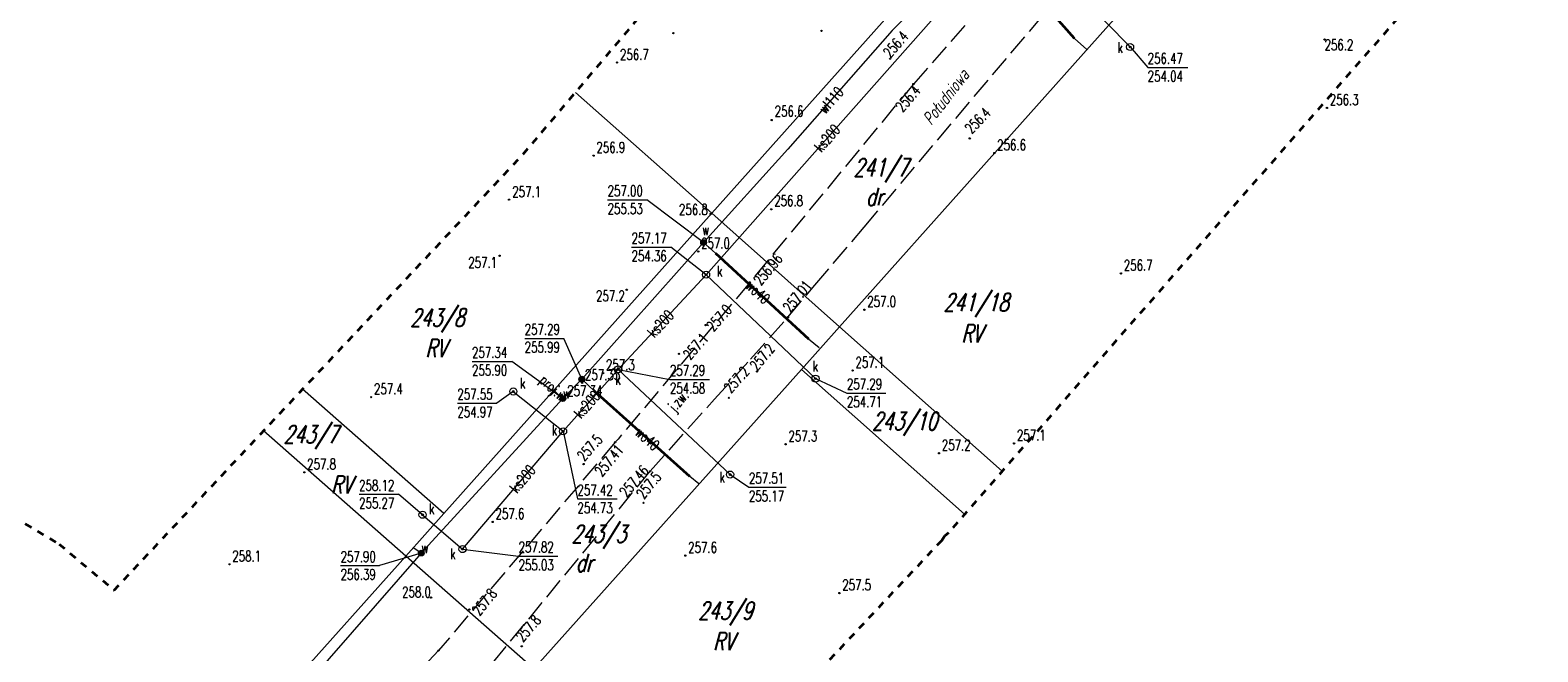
# Model space of a CAD drawing. Header units: metres. Extents: x 7443272 to 7443636, y 5636784 to 5637178.
# Tile 7 of 17: x 7443453 to 7443558, y 5636853 to 5636897. Entities that reach past the tile are written whole.
import ezdxf
from ezdxf.enums import TextEntityAlignment as Align

# ---------------------------------------------------------------- set-up
doc = ezdxf.new("R2010")
doc.units = ezdxf.units.M
doc.header["$MEASUREMENT"] = 0
for name, pattern in [('1', [0]), ('1_OTKJ', [2, 1.5, -0.5]), ('1_SUKP', [0]), ('1_SULO', [0]), ('1_SUPP_P', [2, 1.5, -0.5]), ('1_SUWP', [0]), ('2_OTKJ', [2, 1.5, -0.5]), ('2_SUKP', [0]), ('2_SULO', [0]), ('2_SUPP_P', [2, 1.5, -0.5]), ('2_SUWP', [0]), ('3', [1, 0.5, -0.5])]:
    doc.linetypes.add(name, pattern=pattern)
doc.layers.get('0').update_dxf_attribs({"color": 250, "linetype": 'CONTINUOUS', "lineweight": 100})
for name, color, linetype, lineweight, true_color in [('EADOD_T_0', 7, 'CONTINUOUS', 18, 0x7d7d7d), ('OTK_E_T_0', 7, 'CONTINUOUS', 0, 0x7d7d7d), ('OTK_L_0', 7, '1_OTKJ', 18, 0x7d7d7d), ('OTR_T_0', 7, 'CONTINUOUS', 18, 0x7d7d7d), ('OTR_T_1', 7, 'CONTINUOUS', 18, 0x7d7d7d), ('SUL_L_1', 7, '2_SULO', 35, 0x7d7d7d)]:
    doc.layers.add(name, color=color, linetype=linetype, lineweight=lineweight, true_color=true_color)
for name, color, linetype, lineweight in [('EUZOU_T_0', 96, 'CONTINUOUS', 25), ('GRANICE_EWID_L_0', 3, '1', 18), ('NUMERY_DZIALEK_T_0', 3, 'CONTINUOUS', 25), ('P_SUWP_E_T_0', 5, 'CONTINUOUS', 0), ('P_SUWP_L_0', 5, '2_SUPP_P', 18), ('SUK_E_T_4', 34, 'CONTINUOUS', 0), ('SUK_T_3', 34, 'CONTINUOUS', 18), ('SUKP_E_T_0', 34, 'CONTINUOUS', 0), ('SUKP_L_0', 34, '2_SUKP', 18), ('SUKR_T_0', 34, 'CONTINUOUS', 18), ('SUW_E_T_2', 5, 'CONTINUOUS', 0), ('SUW_T_5', 5, 'CONTINUOUS', 18), ('SUWP_E_T_0', 5, 'CONTINUOUS', 0), ('SUWP_L_0', 5, '2_SUWP', 18), ('SUWR_T_0', 5, 'CONTINUOUS', 18), ('ZAKRES_L_2', 1, '3', 35)]:
    doc.layers.add(name, color=color, linetype=linetype, lineweight=lineweight)
doc.styles.get("Standard").update_dxf_attribs({"font": 'Simplex.SHX', "width": 0.75})

# ---------------------------------------------------------------- blocks, each defined once
blk = doc.blocks.new('1_SUKS')
at = {"linetype": 'Continuous'}
blk.add_circle((0, 0), 0.25, dxfattribs=at)
blk = doc.blocks.new('1_SUPS')
at = {"linetype": 'Continuous'}
blk.add_circle((0, 0), 0.0625, dxfattribs=at)
blk = doc.blocks.new('1_SUWW')
at = {"linetype": 'Continuous'}
for radius in [0.2, 0.175, 0.15, 0.125, 0.1, 0.075, 0.05, 0.025, 0.00715]:
    blk.add_circle((0, 0), radius, dxfattribs=at)
blk = doc.blocks.new('2_OTRN')
at = {"linetype": 'Continuous'}
blk.add_circle((0, 0), 0.045, dxfattribs=at)
blk = doc.blocks.new('2_OTRS')
at = {"linetype": 'Continuous'}
blk.add_circle((0, 0), 0.045, dxfattribs=at)

msp = doc.modelspace()

# ---------------------------------------------------------------- linework, layer by layer
at = {"layer": 'GRANICE_EWID_L_0', "linetype": '1'}
for p, q in [((7443537.2, 5636925.06), (7443500.42, 5636883.9)), ((7443546.2, 5636917.12), (7443509.39, 5636875.93)), ((7443500.42, 5636883.9), (7443490.85, 5636892.39)), ((7443500.42, 5636883.9), (7443481.58, 5636862.81)), ((7443509.39, 5636875.93), (7443500.42, 5636883.9)), ((7443509.39, 5636875.93), (7443506.73, 5636872.94)), ((7443520.83, 5636865.78), (7443509.39, 5636875.93)), ((7443487.92, 5636851.91), (7443506.73, 5636872.94)), ((7443506.73, 5636872.94), (7443518.19, 5636862.77)), ((7443481.58, 5636862.81), (7443471.66, 5636871.54)), ((7443478.91, 5636859.83), (7443468.92, 5636868.62)), ((7443478.91, 5636859.83), (7443481.58, 5636862.81)), ((7443478.91, 5636859.83), (7443459.41, 5636838.02)), ((7443487.92, 5636851.91), (7443478.91, 5636859.83))]:
    msp.add_line(p, q, dxfattribs=at)
at = {"layer": 'OTK_L_0', "linetype": '2_OTKJ'}
for p, q in [((7443511.12, 5636882.93), (7443525.39, 5636899.81)), ((7443519.54, 5636898.6), (7443514.59, 5636892.98)), ((7443514.59, 5636892.98), (7443503.09, 5636879.05)), ((7443507.67, 5636878.85), (7443511.12, 5636882.93)), ((7443503.09, 5636879.05), (7443493.83, 5636868.04)), ((7443505.77, 5636876.6), (7443507.67, 5636878.85)), ((7443503.14, 5636873.66), (7443505.77, 5636876.6)), ((7443500.61, 5636870.84), (7443503.14, 5636873.66)), ((7443496.08, 5636865.78), (7443500.61, 5636870.84)), ((7443493.63, 5636867.82), (7443481.21, 5636853.19)), ((7443493.83, 5636868.04), (7443493.63, 5636867.82)), ((7443483.74, 5636850.77), (7443496.08, 5636865.78)), ((7443481.21, 5636853.19), (7443466.58, 5636837.64))]:
    msp.add_line(p, q, dxfattribs=at)
at = {"layer": 'P_SUWP_L_0', "linetype": '1_SUPP_P'}
msp.add_line((7443489.98, 5636870.84), (7443489.19, 5636871.57), dxfattribs=at)
at = {"layer": 'SUKP_L_0', "linetype": '1_SUKP'}
for p, q in [((7443500.02, 5636879.59), (7443521.66, 5636903.99)), ((7443521.66, 5636903.99), (7443529.82, 5636895.58)), ((7443493.84, 5636872.94), (7443500.02, 5636879.59)), ((7443507.71, 5636872.29), (7443500.02, 5636879.59)), ((7443489.97, 5636868.59), (7443493.84, 5636872.94)), ((7443501.71, 5636865.55), (7443493.84, 5636872.94)), ((7443486.47, 5636871.39), (7443489.97, 5636868.59)), ((7443482.9, 5636860.32), (7443489.97, 5636868.59)), ((7443480.09, 5636862.73), (7443482.9, 5636860.32))]:
    msp.add_line(p, q, dxfattribs=at)
at = {"layer": 'SUKR_T_0', "linetype": 'Continuous'}
for p, q in [((7443529.82, 5636895.58), (7443531.06, 5636894.15)), ((7443531.06, 5636894.15), (7443533.88, 5636894.15)), ((7443494.78, 5636881.53), (7443497.55, 5636881.53)), ((7443500.02, 5636879.59), (7443497.55, 5636881.53)), ((7443493.84, 5636872.94), (7443497.48, 5636872.24)), ((7443497.48, 5636872.24), (7443500.27, 5636872.24)), ((7443507.71, 5636872.29), (7443509.92, 5636871.28)), ((7443482.54, 5636870.57), (7443485.31, 5636870.57)), ((7443486.47, 5636871.39), (7443485.31, 5636870.57)), ((7443509.92, 5636871.28), (7443512.66, 5636871.28)), ((7443489.97, 5636868.59), (7443490.98, 5636863.84)), ((7443501.71, 5636865.55), (7443503.03, 5636864.67)), ((7443475.63, 5636864.17), (7443478.4, 5636864.17)), ((7443480.09, 5636862.73), (7443478.4, 5636864.17)), ((7443503.03, 5636864.67), (7443505.66, 5636864.67)), ((7443490.98, 5636863.84), (7443493.78, 5636863.84)), ((7443482.9, 5636860.32), (7443486.84, 5636859.83)), ((7443486.84, 5636859.83), (7443489.6, 5636859.83))]:
    msp.add_line(p, q, dxfattribs=at)
at = {"layer": 'SUL_L_1', "linetype": '1_SULO'}
for p, q in [((7443525.92, 5636896.18), (7443521.81, 5636900.84)), ((7443500.69, 5636881.11), (7443507.22, 5636875.09)), ((7443498.87, 5636865.41), (7443492.18, 5636871.41))]:
    msp.add_line(p, q, dxfattribs=at)
at = {"layer": 'SUWP_L_0', "linetype": '1_SUWP'}
for p, q in [((7443518.83, 5636902.49), (7443513.11, 5636896.73)), ((7443525.92, 5636896.18), (7443521.81, 5636900.84)), ((7443513.11, 5636896.73), (7443505.76, 5636888.4)), ((7443526.77, 5636895.4), (7443525.92, 5636896.18)), ((7443505.76, 5636888.4), (7443499.84, 5636881.85)), ((7443499.84, 5636881.85), (7443491.28, 5636872.26)), ((7443499.84, 5636881.85), (7443500.69, 5636881.11)), ((7443500.69, 5636881.11), (7443507.22, 5636875.09)), ((7443507.22, 5636875.09), (7443507.96, 5636874.48)), ((7443491.28, 5636872.26), (7443489.96, 5636870.89)), ((7443492.18, 5636871.41), (7443491.28, 5636872.26)), ((7443498.87, 5636865.41), (7443492.18, 5636871.41)), ((7443489.96, 5636870.89), (7443480, 5636860.04)), ((7443499.51, 5636864.91), (7443498.87, 5636865.41)), ((7443480, 5636860.04), (7443462.75, 5636840.35)), ((7443480, 5636860.04), (7443479.47, 5636860.38))]:
    msp.add_line(p, q, dxfattribs=at)
at = {"layer": 'SUWR_T_0', "linetype": 'Continuous'}
for p, q in [((7443493.1, 5636884.85), (7443495.86, 5636884.85)), ((7443499.84, 5636881.85), (7443495.86, 5636884.85)), ((7443487.27, 5636875.12), (7443490.01, 5636875.12)), ((7443491.28, 5636872.26), (7443490.01, 5636875.12)), ((7443483.57, 5636873.5), (7443486.36, 5636873.5)), ((7443489.96, 5636870.89), (7443486.36, 5636873.5)), ((7443480, 5636860.04), (7443477.07, 5636859.16)), ((7443474.33, 5636859.16), (7443477.07, 5636859.16))]:
    msp.add_line(p, q, dxfattribs=at)
at = {"layer": 'ZAKRES_L_2', "linetype": '3'}
for p, q in [((7443487.17, 5636888.06), (7443514.5, 5636920.32)), ((7443558.48, 5636908.87), (7443517.06, 5636861.46)), ((7443458.41, 5636857.43), (7443487.17, 5636888.06)), ((7443452.17, 5636862.09), (7443454.54, 5636860.67)), ((7443516.58, 5636860.93), (7443489.25, 5636831.84)), ((7443516.78, 5636861.23), (7443516.58, 5636860.93)), ((7443517.06, 5636861.46), (7443516.78, 5636861.23)), ((7443454.54, 5636860.67), (7443458.41, 5636857.43))]:
    msp.add_line(p, q, dxfattribs=at)

# ---------------------------------------------------------------- block references
at = {"layer": 'OTR_T_0'}
for p in [(7443503.09, 5636879.05), (7443505.77, 5636876.6), (7443491.31, 5636871.99), (7443490.06, 5636870.86), (7443493.63, 5636867.82), (7443496.08, 5636865.78), (7443481.21, 5636853.19)]:
    msp.add_blockref('2_OTRS', p, dxfattribs=at)
at = {"layer": 'OTR_T_1'}
for p in [(7443497.72, 5636896.55), (7443508.13, 5636896.71), (7443543.49, 5636896.1), (7443493.75, 5636894.49), (7443504.63, 5636890.45), (7443543.66, 5636891.3), (7443518.55, 5636889.16), (7443492.11, 5636887.95), (7443520.28, 5636888.13), (7443486.17, 5636884.86), (7443504.6, 5636884.18), (7443500.34, 5636883.86), (7443485.51, 5636880.92), (7443499.47, 5636881.22), (7443529.18, 5636879.68), (7443494.44, 5636878.53), (7443511.15, 5636877.13), (7443498.12, 5636874.03), (7443492.78, 5636872.68), (7443510.32, 5636872.86), (7443476.48, 5636870.99), (7443501.62, 5636870.94), (7443505.61, 5636867.68), (7443521.67, 5636867.74), (7443491.41, 5636866.29), (7443516.39, 5636867.05), (7443471.78, 5636865.71), (7443495.62, 5636863.57), (7443485.02, 5636862.23), (7443498.56, 5636859.86), (7443466.52, 5636859.25), (7443480.69, 5636856.91), (7443509.39, 5636857.23), (7443483.38, 5636856.08), (7443487.06, 5636853.49)]:
    msp.add_blockref('2_OTRN', p, dxfattribs=at)
for p, rotation in [((7443512.96, 5636894.76), 48.60427181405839), ((7443514.59, 5636892.98), 49.05476377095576), ((7443499.99, 5636876.05), 48.49365007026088), ((7443503.6, 5636872.79), 49.88416730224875)]:
    msp.add_blockref('2_OTRN', p, dxfattribs=dict(at, rotation=rotation))
at = {"layer": 'SUK_T_3'}
for p in [(7443529.82, 5636895.58), (7443500.02, 5636879.59), (7443493.84, 5636872.94), (7443507.71, 5636872.29), (7443486.47, 5636871.39), (7443489.97, 5636868.59), (7443501.71, 5636865.55), (7443480.09, 5636862.73), (7443482.9, 5636860.32)]:
    msp.add_blockref('1_SUKS', p, dxfattribs=at)
at = {"layer": 'SUKR_T_0'}
for p in [(7443529.82, 5636895.58), (7443500.02, 5636879.59), (7443493.84, 5636872.94), (7443486.47, 5636871.39), (7443507.71, 5636872.29), (7443489.97, 5636868.59), (7443501.71, 5636865.55), (7443480.09, 5636862.73), (7443482.9, 5636860.32)]:
    msp.add_blockref('1_SUPS', p, dxfattribs=at)
at = {"layer": 'SUW_T_5'}
for p in [(7443499.84, 5636881.85), (7443491.28, 5636872.26), (7443489.96, 5636870.89), (7443480, 5636860.04)]:
    msp.add_blockref('1_SUWW', p, dxfattribs=at)
at = {"layer": 'SUWR_T_0'}
for p in [(7443499.84, 5636881.85), (7443491.28, 5636872.26), (7443489.96, 5636870.89), (7443480, 5636860.04)]:
    msp.add_blockref('1_SUPS', p, dxfattribs=at)

# ---------------------------------------------------------------- texts
at = {"layer": 'EADOD_T_0', "oblique": 15, "width": 0.7}
msp.add_text('Południowa', height=0.9, rotation=52.3298, dxfattribs=at).set_placement((7443515.14, 5636890.58), align=Align.TOP_LEFT)
at = {"layer": 'EUZOU_T_0', "oblique": 15, "width": 0.7}
for s, p in [('dr', (7443511.25, 5636885.69)), ('RV', (7443517.96, 5636876.08)), ('RV', (7443480.29, 5636875.05)), ('RV', (7443473.66, 5636865.47)), ('dr', (7443490.85, 5636859.98)), ('RV', (7443500.51, 5636854.46))]:
    msp.add_text(s, height=1.25, dxfattribs=at).set_placement(p, align=Align.TOP_LEFT)
at = {"layer": 'NUMERY_DZIALEK_T_0', "oblique": 15, "width": 0.7}
for s, p in [('241/7', (7443510.39, 5636887.74)), ('243/8', (7443479.22, 5636877.2)), ('243/10', (7443511.69, 5636869.93)), ('243/7', (7443470.33, 5636869)), ('243/9', (7443499.47, 5636856.62))]:
    msp.add_text(s, height=1.25, dxfattribs=at).set_placement(p, align=Align.TOP_LEFT)
msp.add_text('241/18', height=1.25, dxfattribs=at).set_placement((7443516.72, 5636877.02))
msp.add_text('243/3', height=1.25, dxfattribs=at).set_placement((7443494.4, 5636862.01), align=Align.TOP_RIGHT)
at = {"layer": 'OTK_E_T_0', "width": 0.7}
msp.add_text('j.zw.', height=0.75, rotation=47.9864, dxfattribs=at).set_placement((7443498.14, 5636870.66), align=Align.MIDDLE)
at = {"layer": 'OTR_T_0', "width": 0.7}
msp.add_text('256.96', height=0.75, rotation=50.1294, dxfattribs=at).set_placement((7443503.29, 5636879.25), align=Align.TOP_LEFT)
msp.add_text('257.01', height=0.75, rotation=50.4463, dxfattribs=at).set_placement((7443505.93, 5636876.88))
for s, p in [('257.35', (7443491.51, 5636872.19)), ('257.34', (7443490.26, 5636871.06))]:
    msp.add_text(s, height=0.75, dxfattribs=at).set_placement(p)
msp.add_text('257.41', height=0.75, rotation=50.5376, dxfattribs=at).set_placement((7443493.7, 5636867.74), align=Align.TOP_RIGHT)
msp.add_text('257.46', height=0.75, rotation=49.1641, dxfattribs=at).set_placement((7443496.05, 5636865.78), align=Align.RIGHT)
at = {"layer": 'OTR_T_1', "width": 0.7}
for s, rotation, p in [('256.4', 48.6043, (7443512.96, 5636894.76)), ('256.4', 45.642, (7443518.67, 5636889.43)), ('257.2', 49.8842, (7443503.6, 5636872.79)), ('257.2', 47.5973, (7443501.76, 5636871.22)), ('257.5', 48.71, (7443491.46, 5636866.44)), ('257.5', 50.785, (7443495.64, 5636863.78)), ('257.8', 49.5943, (7443487.15, 5636853.74))]:
    msp.add_text(s, height=0.75, rotation=rotation, dxfattribs=at).set_placement(p)
msp.add_text('256.2', height=0.75, dxfattribs=at).set_placement((7443543.49, 5636896.1), align=Align.TOP_LEFT)
for s, p in [('256.7', (7443493.97, 5636894.67)), ('256.3', (7443543.86, 5636891.5)), ('256.6', (7443504.84, 5636890.69)), ('256.9', (7443492.31, 5636888.15)), ('256.6', (7443520.48, 5636888.33)), ('257.1', (7443486.4, 5636885.04)), ('256.8', (7443504.81, 5636884.41)), ('257.0', (7443499.67, 5636881.42)), ('256.7', (7443529.38, 5636879.88)), ('257.0', (7443511.35, 5636877.33)), ('257.3', (7443492.98, 5636872.88)), ('257.1', (7443510.52, 5636873.06)), ('257.4', (7443476.68, 5636871.19)), ('257.3', (7443505.81, 5636867.88)), ('257.1', (7443521.87, 5636867.94)), ('257.2', (7443516.59, 5636867.25)), ('257.8', (7443471.98, 5636865.91)), ('257.6', (7443485.22, 5636862.43)), ('257.6', (7443498.76, 5636860.06)), ('258.1', (7443466.72, 5636859.45)), ('257.5', (7443509.59, 5636857.43))]:
    msp.add_text(s, height=0.75, dxfattribs=at).set_placement(p)
msp.add_text('256.4', height=0.75, rotation=49.0548, dxfattribs=at).set_placement((7443514.59, 5636892.98), align=Align.TOP_RIGHT)
for s, p in [('256.8', (7443500.14, 5636883.79)), ('258.0', (7443480.68, 5636856.93))]:
    msp.add_text(s, height=0.75, dxfattribs=at).set_placement(p, align=Align.RIGHT)
for s, p in [('257.1', (7443485.33, 5636880.82)), ('257.2', (7443494.31, 5636878.47))]:
    msp.add_text(s, height=0.75, dxfattribs=at).set_placement(p, align=Align.TOP_RIGHT)
for s, rotation, p in [('257.0', 48.4937, (7443499.99, 5636876.05)), ('257.1', 48.4315, (7443498.34, 5636874.05)), ('257.8', 51.0025, (7443483.51, 5636856.05))]:
    msp.add_text(s, height=0.75, rotation=rotation, dxfattribs=at).set_placement(p, align=Align.TOP_LEFT)
at = {"layer": 'P_SUWP_E_T_0', "width": 0.7}
msp.add_text('proj.w', height=0.75, rotation=317.2364, dxfattribs=at).set_placement((7443489.19, 5636871.57), align=Align.MIDDLE)
at = {"layer": 'SUK_E_T_4', "width": 0.7}
for p in [(7443528.93, 5636895.16), (7443500.79, 5636879.47), (7443507.51, 5636872.79), (7443493.64, 5636871.86), (7443486.94, 5636871.59), (7443489.17, 5636868.3), (7443500.96, 5636864.99), (7443480.54, 5636862.78), (7443482.03, 5636859.61)]:
    msp.add_text('k', height=0.75, dxfattribs=at).set_placement(p)
at = {"layer": 'SUKP_E_T_0', "width": 0.7}
for rotation, p in [(48.434, (7443508.53, 5636889.18)), (47.0679, (7443496.82, 5636876.15)), (48.2921, (7443491.65, 5636870.48)), (49.5044, (7443487.12, 5636865.26))]:
    msp.add_text('ks200', height=0.75, rotation=rotation, dxfattribs=at).set_placement(p, align=Align.MIDDLE)
at = {"layer": 'SUKR_T_0', "width": 0.7}
for s, p in [('256.47', (7443531.06, 5636895.15)), ('254.04', (7443531.06, 5636893.9)), ('257.17', (7443494.78, 5636882.53)), ('254.36', (7443494.78, 5636881.28)), ('257.29', (7443497.48, 5636873.24)), ('257.55', (7443482.54, 5636871.57)), ('254.58', (7443497.48, 5636871.99)), ('257.29', (7443509.92, 5636872.28)), ('254.71', (7443509.92, 5636871.03)), ('254.97', (7443482.54, 5636870.32)), ('258.12', (7443475.63, 5636865.17)), ('257.51', (7443503.03, 5636865.67)), ('257.42', (7443490.98, 5636864.84)), ('255.17', (7443503.03, 5636864.42)), ('255.27', (7443475.63, 5636863.92)), ('254.73', (7443490.98, 5636863.59)), ('257.82', (7443486.84, 5636860.83)), ('255.03', (7443486.84, 5636859.58))]:
    msp.add_text(s, height=0.75, dxfattribs=at).set_placement(p, align=Align.TOP_LEFT)
at = {"layer": 'SUW_E_T_2', "width": 0.7}
for p in [(7443499.74, 5636882.37), (7443489.96, 5636870.89), (7443480, 5636860.04)]:
    msp.add_text('w', height=0.75, dxfattribs=at).set_placement(p)
at = {"layer": 'SUWP_E_T_0', "width": 0.7}
for s, rotation, p in [('wl110', 48.6064, (7443508.8, 5636891.85)), ('wo40', 317.3512, (7443503.67, 5636878.36)), ('wo40', 318.1, (7443495.9, 5636868.07))]:
    msp.add_text(s, height=0.75, rotation=rotation, dxfattribs=at).set_placement(p, align=Align.MIDDLE)
at = {"layer": 'SUWR_T_0', "width": 0.7}
for s, p in [('257.00', (7443493.1, 5636885.85)), ('255.53', (7443493.1, 5636884.6)), ('257.29', (7443487.27, 5636876.12)), ('255.99', (7443487.27, 5636874.87)), ('257.34', (7443483.57, 5636874.5)), ('255.90', (7443483.57, 5636873.25)), ('257.90', (7443474.33, 5636860.16)), ('256.39', (7443474.33, 5636858.91))]:
    msp.add_text(s, height=0.75, dxfattribs=at).set_placement(p, align=Align.TOP_LEFT)

doc.saveas('drawing.dxf')
